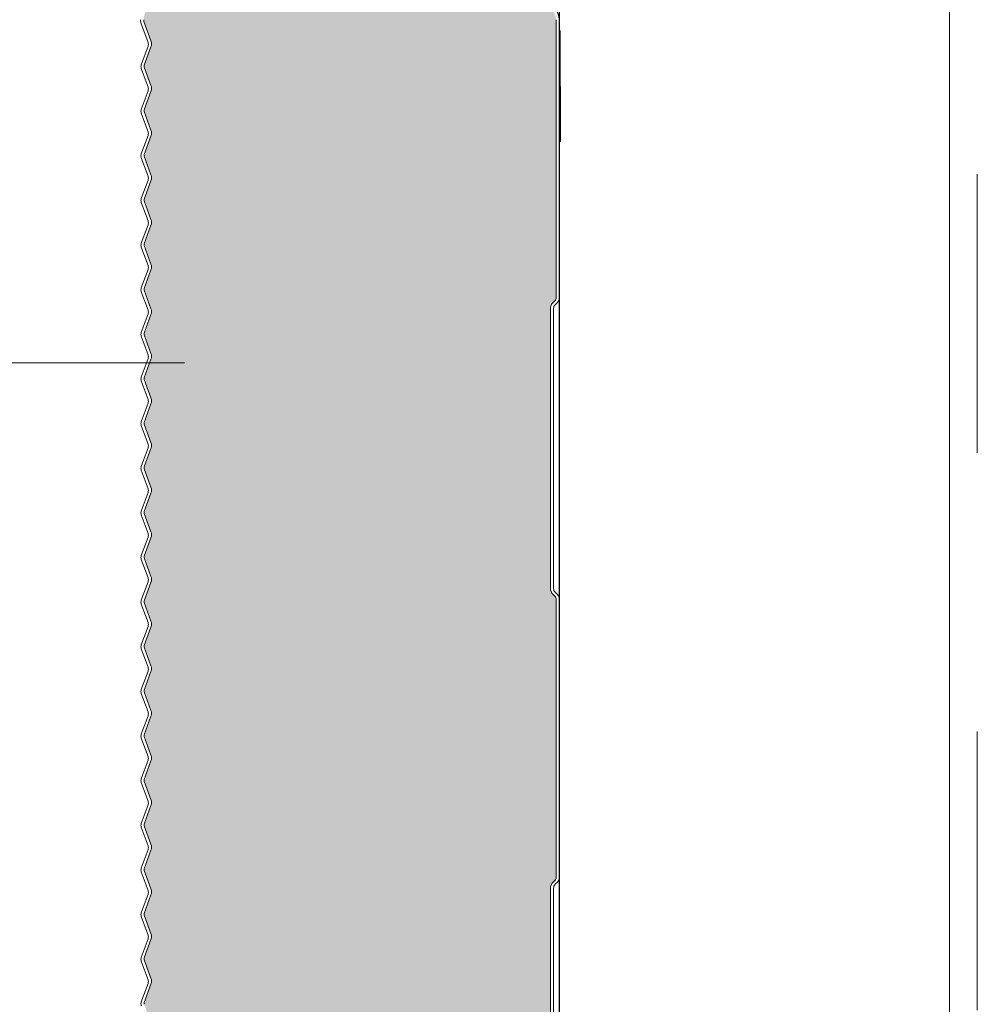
# Model space of a CAD drawing. Header units: metres. Extents: x 1316.5 to 1415.3, y -94.1 to -52.
# Tile 6 of 256: x 1317.998 to 1318.342, y -56.3 to -55.947. Entities that reach past the tile are written whole.
import ezdxf

# ---------------------------------------------------------------- set-up
doc = ezdxf.new("R2010")
doc.units = ezdxf.units.M
doc.header["$PDMODE"] = 65
doc.linetypes.add('AUSGEZOGEN', pattern=[0])
doc.linetypes.add('VERDECKT2_S2', pattern=[0.03, 0.02, -0.01])
for name, color, linetype, lineweight in [('XR$7$Dach', 3, 'AUSGEZOGEN', 18), ('XR$7$Dichtband', 251, 'AUSGEZOGEN', 13), ('XR$7$L035', 4, 'AUSGEZOGEN', 13), ('XR$7$Maßlinie 1_50', 7, 'AUSGEZOGEN', 25), ('XR$7$Möblierung', 4, 'AUSGEZOGEN', 13), ('XR$7$Wand', 1, 'AUSGEZOGEN', 50)]:
    doc.layers.add(name, color=color, linetype=linetype, lineweight=lineweight)
doc.styles.add('ARIAL', font='arial.ttf')
doc.dimstyles.new('DIMSTYLE_27', dxfattribs={"dimtxt": 0.04, "dimasz": 0.03, "dimexe": 0, "dimexo": 1e-06, "dimgap": 0.02, "dimtad": 2, "dimrnd": 0.005, "dimzin": 4, "dimdsep": 46, "dimtxsty": 'ARIAL', "dimblk1": 'ALL_ML_KREIS', "dimblk2": 'ALL_ML_KREIS', "dimsah": 1, "dimcen": 0, "dimse1": 1, "dimse2": 1, "dimclrd": 7, "dimclre": 7, "dimclrt": 7, "dimadec": 0, "dimazin": 0, "dimtfac": 1, "dimtdec": 0, "dimtix": 1, "dimtmove": 2, "dimatfit": 3, "dimfxl": 0, "dimtzin": 0, "dimlwd": 0, "dimlwe": 25, "dimarcsym": 0})

# ---------------------------------------------------------------- blocks, each defined once
blk = doc.blocks.new('ALL_ML_KREIS')
at = {"color": 0, "linetype": 'ByBlock', "lineweight": -2}
for p, q in [((0, -0.5), (0, 0.5)), ((-1, 0), (0.5, 0))]:
    blk.add_line(p, q, dxfattribs=at)
blk.add_circle((0, 0), 0.15, dxfattribs=at)
blk = doc.blocks.new('*D583')
at = {"layer": 'DEFPOINTS', "color": 7, "linetype": 'AUSGEZOGEN', "lineweight": 25, "transparency": 33554687}
for p in [(1318.3417, -55.49231), (1317.36981, -56.70231), (1318.3417, -56.70231)]:
    blk.add_point(p, dxfattribs=at)
at = {"layer": 'XR$7$Maßlinie 1_50', "color": 7, "linetype": 'AUSGEZOGEN', "lineweight": -2, "transparency": 33554687}
blk.add_line((1317.36981, -56.70231), (1317.36981, -55.49231), dxfattribs=at)
at = {"layer": 'XR$7$Maßlinie 1_50', "color": 7, "linetype": 'AUSGEZOGEN', "lineweight": 25, "transparency": 33554687, "xscale": 0.03, "yscale": 0.03, "zscale": 0.03}
for p, rotation in [((1317.36981, -55.49231), 90), ((1317.36981, -56.70231), 270)]:
    blk.add_blockref('ALL_ML_KREIS', p, dxfattribs=dict(at, rotation=rotation))
at = {"layer": 'XR$7$Maßlinie 1_50', "color": 7, "linetype": 'AUSGEZOGEN', "lineweight": 25, "transparency": 33554687, "insert": (1317.33981, -56.09056), "char_height": 0.04, "width": 0.16, "attachment_point": 5, "rotation": 90, "style": 'ARIAL'}
blk.add_mtext('\\A1;{\\A1;{1.21\\H0.026400;\\S^ ;}}', dxfattribs=at)
blk = doc.blocks.new('COMPLEXOBJECT_106')
at = {"layer": 'XR$7$Möblierung', "linetype": 'AUSGEZOGEN', "lineweight": 25, "true_color": 0xf0e39c, "transparency": 33554687}
blk.add_hatch(color=41, dxfattribs=at).paths.add_polyline_path([(1318.04527, -56.62927), (1318.04408, -56.63255), (1318.04408, -56.63989), (1318.04527, -56.64317), (1318.04536, -56.64348), (1318.04541, -56.64374), (1318.04544, -56.64437), (1318.04535, -56.64502), (1318.04527, -56.64529), (1318.04408, -56.64857), (1318.04408, -56.65591), (1318.04527, -56.65919), (1318.04537, -56.65953), (1318.04542, -56.65977), (1318.04544, -56.65996), (1318.04545, -56.66019), (1318.04543, -56.66063), (1318.04536, -56.66101), (1318.04538, -56.66101), (1318.04286, -56.66795), (1318.04286, -56.66856), (1318.04527, -56.67521), (1318.04527, -56.67732), (1318.04286, -56.68397), (1318.04286, -56.68458), (1318.04527, -56.69122), (1318.04527, -56.69334), (1318.04286, -56.69998), (1318.04286, -56.7006), (1318.04527, -56.70724), (1318.04527, -56.70936), (1318.04286, -56.716), (1318.04286, -56.71662), (1318.04527, -56.72326), (1318.04527, -56.72538), (1318.04286, -56.73202), (1318.04286, -56.73263), (1318.04527, -56.73927), (1318.04527, -56.74139), (1318.04286, -56.74804), (1318.04286, -56.74865), (1318.04527, -56.75529), (1318.04527, -56.75741), (1318.04286, -56.76405), (1318.04286, -56.76467), (1318.04527, -56.77131), (1318.04527, -56.77343), (1318.04286, -56.78007), (1318.04286, -56.78069), (1318.04527, -56.78733), (1318.04527, -56.78944), (1318.04286, -56.79609), (1318.04286, -56.7967), (1318.04527, -56.80334), (1318.04527, -56.80546), (1318.04286, -56.8121), (1318.04286, -56.81272), (1318.04527, -56.81936), (1318.04527, -56.82148), (1318.04286, -56.82812), (1318.04286, -56.82874), (1318.04527, -56.83538), (1318.04527, -56.8375), (1318.04286, -56.84414), (1318.04286, -56.84475), (1318.04527, -56.8514), (1318.04527, -56.85351), (1318.04286, -56.86016), (1318.04286, -56.86077), (1318.04527, -56.86741), (1318.04527, -56.86953), (1318.04286, -56.87617), (1318.04286, -56.87679), (1318.04527, -56.88343), (1318.04527, -56.88555), (1318.04349, -56.89045), (1318.1886, -56.89045), (1318.1886, -56.88252), (1318.18951, -56.88033), (1318.19034, -56.8795), (1318.1906, -56.87886), (1318.1906, -56.77852), (1318.19034, -56.77788), (1318.18951, -56.77705), (1318.1886, -56.77486), (1318.1886, -56.67452), (1318.18951, -56.67233), (1318.19034, -56.6715), (1318.1906, -56.67086), (1318.1906, -56.66101), (1318.1906, -56.57052), (1318.19034, -56.56988), (1318.18951, -56.56905), (1318.1886, -56.56686), (1318.1886, -56.46652), (1318.18951, -56.46433), (1318.19034, -56.4635), (1318.1906, -56.46286), (1318.1906, -56.36252), (1318.19034, -56.36188), (1318.18951, -56.36105), (1318.1886, -56.35886), (1318.1886, -56.25852), (1318.18951, -56.25633), (1318.19034, -56.2555), (1318.1906, -56.25486), (1318.1906, -56.15452), (1318.19034, -56.15388), (1318.18951, -56.15305), (1318.1886, -56.15086), (1318.1886, -56.05052), (1318.18951, -56.04833), (1318.19034, -56.0475), (1318.1906, -56.04686), (1318.1906, -55.94682), (1318.19055, -55.94608), (1318.19034, -55.94532), (1318.18997, -55.94441), (1318.18966, -55.944), (1318.18917, -55.94335), (1318.18815, -55.94257), (1318.18697, -55.94208), (1318.1857, -55.94192), (1318.1807, -55.94192), (1318.17938, -55.94174), (1318.17815, -55.94123), (1318.1771, -55.94042), (1318.17629, -55.93937), (1318.17578, -55.93814), (1318.1756, -55.93682), (1318.1756, -55.91749), (1318.17424, -55.9141), (1318.17102, -55.91074), (1318.17007, -55.90973), (1318.17078, -55.91049), (1318.17048, -55.91007), (1318.17021, -55.90967), (1318.17001, -55.90921), (1318.16976, -55.90847), (1318.16962, -55.9076), (1318.16961, -55.90721), (1318.16961, -55.88451), (1318.16387, -55.88431), (1318.1596, -55.90847), (1318.15852, -55.90828), (1318.16001, -55.89983), (1318.16032, -55.89807), (1318.16009, -55.89879), (1318.16008, -55.89882), (1318.15999, -55.89912), (1318.15968, -55.89945), (1318.15953, -55.89953), (1318.15938, -55.89958), (1318.15921, -55.89961), (1318.15896, -55.89961), (1318.15893, -55.8996), (1318.1586, -55.89953), (1318.15836, -55.8994), (1318.15826, -55.89932), (1318.15814, -55.89918), (1318.15807, -55.89907), (1318.15801, -55.89894), (1318.15797, -55.89881), (1318.15795, -55.89863), (1318.15797, -55.89352), (1318.15955, -55.88458), (1318.06836, -55.88458), (1318.0708, -55.8984), (1318.06972, -55.89859), (1318.06685, -55.88231), (1318.06629, -55.88104), (1318.06522, -55.88018), (1318.06404, -55.87995), (1318.06399, -55.87991), (1318.06397, -55.87993), (1318.06386, -55.87991), (1318.06254, -55.8803), (1318.06154, -55.88125), (1318.0611, -55.88256), (1318.05968, -55.89882), (1318.05968, -55.93282), (1318.05954, -55.9342), (1318.05914, -55.93553), (1318.05848, -55.93676), (1318.0576, -55.93784), (1318.05652, -55.93872), (1318.05529, -55.93937), (1318.05396, -55.93978), (1318.05257, -55.93991), (1318.04958, -55.93991), (1318.04823, -55.94005), (1318.04693, -55.94044), (1318.04574, -55.94108), (1318.0447, -55.94194), (1318.04384, -55.94298), (1318.0432, -55.94417), (1318.04281, -55.94547), (1318.04267, -55.94682), (1318.04267, -55.94713), (1318.04273, -55.94743), (1318.04417, -55.9514), (1318.04527, -55.95443), (1318.04527, -55.95655), (1318.04286, -55.96319), (1318.04286, -55.9638), (1318.04527, -55.97044), (1318.04527, -55.97256), (1318.04286, -55.9792), (1318.04286, -55.97982), (1318.04527, -55.98646), (1318.04527, -55.98858), (1318.04286, -55.99522), (1318.04286, -55.99584), (1318.04527, -56.00248), (1318.04527, -56.0046), (1318.04286, -56.01124), (1318.04286, -56.01185), (1318.04527, -56.0185), (1318.04527, -56.02061), (1318.04286, -56.02726), (1318.04286, -56.02787), (1318.04527, -56.03451), (1318.04527, -56.03663), (1318.04286, -56.04327), (1318.04286, -56.04389), (1318.04527, -56.05053), (1318.04527, -56.05265), (1318.04286, -56.05929), (1318.04286, -56.05991), (1318.04527, -56.06655), (1318.04527, -56.06867), (1318.04286, -56.07531), (1318.04286, -56.07592), (1318.04527, -56.08257), (1318.04527, -56.08468), (1318.04286, -56.09133), (1318.04286, -56.09194), (1318.04527, -56.09858), (1318.04527, -56.1007), (1318.04286, -56.10734), (1318.04286, -56.10796), (1318.04527, -56.1146), (1318.04527, -56.11672), (1318.04286, -56.12336), (1318.04286, -56.12398), (1318.04527, -56.13062), (1318.04527, -56.13274), (1318.04286, -56.13938), (1318.04286, -56.13999), (1318.04527, -56.14663), (1318.04527, -56.14875), (1318.04286, -56.1554), (1318.04286, -56.15601), (1318.04527, -56.16265), (1318.04527, -56.16477), (1318.04286, -56.17141), (1318.04286, -56.17203), (1318.04527, -56.17867), (1318.04527, -56.18079), (1318.04286, -56.18743), (1318.04286, -56.18804), (1318.04527, -56.19469), (1318.04527, -56.1968), (1318.04286, -56.20345), (1318.04286, -56.20406), (1318.04527, -56.2107), (1318.04527, -56.21282), (1318.04286, -56.21946), (1318.04286, -56.22008), (1318.04527, -56.22672), (1318.04527, -56.22884), (1318.04286, -56.23548), (1318.04286, -56.2361), (1318.04527, -56.24274), (1318.04527, -56.24486), (1318.04286, -56.2515), (1318.04286, -56.25211), (1318.04527, -56.25876), (1318.04527, -56.26087), (1318.04286, -56.26752), (1318.04286, -56.26813), (1318.04527, -56.27477), (1318.04527, -56.27689), (1318.04286, -56.28353), (1318.04286, -56.28415), (1318.04527, -56.29079), (1318.04527, -56.29291), (1318.04286, -56.29955), (1318.04286, -56.30017), (1318.04527, -56.30681), (1318.04527, -56.30893), (1318.04286, -56.31557), (1318.04286, -56.31618), (1318.04527, -56.32282), (1318.04527, -56.32494), (1318.04286, -56.33159), (1318.04286, -56.3322), (1318.04527, -56.33884), (1318.04527, -56.34096), (1318.04286, -56.3476), (1318.04286, -56.34822), (1318.04527, -56.35486), (1318.04527, -56.35698), (1318.04286, -56.36362), (1318.04286, -56.36424), (1318.04527, -56.37088), (1318.04527, -56.373), (1318.04286, -56.37964), (1318.04286, -56.38025), (1318.04527, -56.38689), (1318.04527, -56.38901), (1318.04286, -56.39565), (1318.04286, -56.39627), (1318.04527, -56.40291), (1318.04527, -56.40503), (1318.04286, -56.41167), (1318.04286, -56.41229), (1318.04527, -56.41893), (1318.04527, -56.42105), (1318.04286, -56.42769), (1318.04286, -56.4283), (1318.04527, -56.43495), (1318.04527, -56.43706), (1318.04286, -56.44371), (1318.04286, -56.44432), (1318.04527, -56.45096), (1318.04527, -56.45308), (1318.04286, -56.45972), (1318.04286, -56.46034), (1318.04527, -56.46698), (1318.04527, -56.4691), (1318.04286, -56.47574), (1318.04286, -56.47636), (1318.04527, -56.483), (1318.04527, -56.48512), (1318.04286, -56.49176), (1318.04286, -56.49237), (1318.04527, -56.49902), (1318.04527, -56.50113), (1318.04286, -56.50778), (1318.04286, -56.50839), (1318.04527, -56.51503), (1318.04527, -56.51715), (1318.04286, -56.52379), (1318.04286, -56.52441), (1318.04527, -56.53105), (1318.04527, -56.53317), (1318.04286, -56.53981), (1318.04286, -56.54043), (1318.04527, -56.54707), (1318.04527, -56.54919), (1318.04286, -56.55583), (1318.04286, -56.55644), (1318.04527, -56.56308), (1318.04527, -56.5652), (1318.04286, -56.57185), (1318.04286, -56.57246), (1318.04527, -56.5791), (1318.04527, -56.58122), (1318.04286, -56.58786), (1318.04286, -56.58848), (1318.04527, -56.59512), (1318.04527, -56.59724), (1318.04286, -56.60388), (1318.04286, -56.60449), (1318.04527, -56.61114), (1318.04527, -56.61271), (1318.04527, -56.61325), (1318.04408, -56.61653), (1318.04286, -56.6199), (1318.04286, -56.62051), (1318.04527, -56.62715), (1318.04535, -56.6274), (1318.04544, -56.62792), (1318.04545, -56.6281), (1318.04546, -56.62833), (1318.0453, -56.62918)])
at = {"layer": 'XR$7$Dichtband', "transparency": 33554687}
for p, q in [((1318.04267, -55.94713), (1318.04267, -55.94682)), ((1318.04527, -55.95443), (1318.04273, -55.94743)), ((1318.04286, -55.96319), (1318.04527, -55.95655)), ((1318.04527, -55.97044), (1318.04286, -55.9638)), ((1318.04286, -55.9792), (1318.04527, -55.97256)), ((1318.04527, -55.98646), (1318.04286, -55.97982)), ((1318.04286, -55.99522), (1318.04527, -55.98858)), ((1318.04527, -56.00248), (1318.04286, -55.99584)), ((1318.04286, -56.01124), (1318.04527, -56.0046)), ((1318.04527, -56.0185), (1318.04286, -56.01185)), ((1318.04286, -56.02726), (1318.04527, -56.02061)), ((1318.04527, -56.03451), (1318.04286, -56.02787)), ((1318.04286, -56.04327), (1318.04527, -56.03663)), ((1318.04527, -56.05053), (1318.04286, -56.04389)), ((1318.19034, -56.0475), (1318.18951, -56.04833)), ((1318.1886, -56.05052), (1318.1886, -56.15086)), ((1318.04286, -56.05929), (1318.04527, -56.05265)), ((1318.04527, -56.06655), (1318.04286, -56.05991)), ((1318.04286, -56.07531), (1318.04527, -56.06867)), ((1318.04527, -56.08257), (1318.04286, -56.07592)), ((1318.04286, -56.09133), (1318.04527, -56.08468)), ((1318.04527, -56.09858), (1318.04286, -56.09194)), ((1318.04286, -56.10734), (1318.04527, -56.1007)), ((1318.04527, -56.1146), (1318.04286, -56.10796)), ((1318.04286, -56.12336), (1318.04527, -56.11672)), ((1318.04527, -56.13062), (1318.04286, -56.12398)), ((1318.04286, -56.13938), (1318.04527, -56.13274)), ((1318.04527, -56.14663), (1318.04286, -56.13999)), ((1318.04286, -56.1554), (1318.04527, -56.14875)), ((1318.18951, -56.15305), (1318.19034, -56.15388)), ((1318.04527, -56.16265), (1318.04286, -56.15601)), ((1318.1906, -56.15452), (1318.1906, -56.25486)), ((1318.04286, -56.17141), (1318.04527, -56.16477)), ((1318.04527, -56.17867), (1318.04286, -56.17203)), ((1318.04286, -56.18743), (1318.04527, -56.18079)), ((1318.04527, -56.19469), (1318.04286, -56.18804)), ((1318.04286, -56.20345), (1318.04527, -56.1968)), ((1318.04527, -56.2107), (1318.04286, -56.20406)), ((1318.04286, -56.21946), (1318.04527, -56.21282)), ((1318.04527, -56.22672), (1318.04286, -56.22008)), ((1318.04286, -56.23548), (1318.04527, -56.22884)), ((1318.04527, -56.24274), (1318.04286, -56.2361)), ((1318.04286, -56.2515), (1318.04527, -56.24486)), ((1318.04527, -56.25876), (1318.04286, -56.25211)), ((1318.19034, -56.2555), (1318.18951, -56.25633)), ((1318.1886, -56.25852), (1318.1886, -56.35886)), ((1318.04286, -56.26752), (1318.04527, -56.26087)), ((1318.04527, -56.27477), (1318.04286, -56.26813)), ((1318.04286, -56.28353), (1318.04527, -56.27689)), ((1318.04527, -56.29079), (1318.04286, -56.28415)), ((1318.04286, -56.29955), (1318.04527, -56.29291))]:
    blk.add_line(p, q, dxfattribs=at)
blk.add_lwpolyline([(1318.1906, -55.94682), (1318.1906, -55.95069), (1318.1906, -56.04686)], dxfattribs=at)
for centre, radius, start, end in [((1318.04357, -55.94713), 0.0009, 180, 199.9811), ((1318.04236, -55.95549), 0.0031, 340.0209, 19.9811), ((1318.0437, -55.9635), 0.0009, 160.0209, 199.9811), ((1318.04236, -55.9715), 0.0031, 340.0209, 19.9811), ((1318.0437, -55.97951), 0.0009, 160.0209, 199.9811), ((1318.04236, -55.98752), 0.0031, 340.0209, 19.9811), ((1318.0437, -55.99553), 0.0009, 160.0209, 199.9811), ((1318.04236, -56.00354), 0.0031, 340.0209, 19.9811), ((1318.0437, -56.01155), 0.0009, 160.0209, 199.9811), ((1318.04236, -56.01956), 0.0031, 340.0209, 19.9811), ((1318.0437, -56.02756), 0.0009, 160.0209, 199.9811), ((1318.04236, -56.03557), 0.0031, 340.0209, 19.9811), ((1318.0437, -56.04358), 0.0009, 160.0209, 199.9811), ((1318.1917, -56.05052), 0.0031, 135, 180), ((1318.1897, -56.04686), 0.0009, 315, 0), ((1318.04236, -56.05159), 0.0031, 340.0209, 19.9811), ((1318.0437, -56.0596), 0.0009, 160.0209, 199.9811), ((1318.04236, -56.06761), 0.0031, 340.0209, 19.9811), ((1318.0437, -56.07562), 0.0009, 160.0209, 199.9811), ((1318.04236, -56.08362), 0.0031, 340.0209, 19.9811), ((1318.0437, -56.09163), 0.0009, 160.0209, 199.9811), ((1318.04236, -56.09964), 0.0031, 340.0209, 19.9811), ((1318.0437, -56.10765), 0.0009, 160.0209, 199.9811), ((1318.04236, -56.11566), 0.0031, 340.0209, 19.9811), ((1318.0437, -56.12367), 0.0009, 160.0209, 199.9811), ((1318.04236, -56.13168), 0.0031, 340.0209, 19.9811), ((1318.0437, -56.13969), 0.0009, 160.0209, 199.9811), ((1318.04236, -56.14769), 0.0031, 340.0209, 19.9811), ((1318.1917, -56.15086), 0.0031, 180, 225), ((1318.1897, -56.15452), 0.0009, 0, 45), ((1318.0437, -56.1557), 0.0009, 160.0209, 199.9811), ((1318.04236, -56.16371), 0.0031, 340.0209, 19.9811), ((1318.0437, -56.17172), 0.0009, 160.0209, 199.9811), ((1318.04236, -56.17973), 0.0031, 340.0209, 19.9811), ((1318.0437, -56.18774), 0.0009, 160.0209, 199.9811), ((1318.04236, -56.19575), 0.0031, 340.0209, 19.9811), ((1318.0437, -56.20375), 0.0009, 160.0209, 199.9811), ((1318.04236, -56.21176), 0.0031, 340.0209, 19.9811), ((1318.0437, -56.21977), 0.0009, 160.0209, 199.9811), ((1318.04236, -56.22778), 0.0031, 340.0209, 19.9811), ((1318.0437, -56.23579), 0.0009, 160.0209, 199.9811), ((1318.04236, -56.2438), 0.0031, 340.0209, 19.9811), ((1318.0437, -56.25181), 0.0009, 160.0209, 199.9811), ((1318.1917, -56.25852), 0.0031, 135, 180), ((1318.1897, -56.25486), 0.0009, 315, 0), ((1318.04236, -56.25981), 0.0031, 340.0209, 19.9811), ((1318.0437, -56.26782), 0.0009, 160.0209, 199.9811), ((1318.04236, -56.27583), 0.0031, 340.0209, 19.9811), ((1318.0437, -56.28384), 0.0009, 160.0209, 199.9811), ((1318.04236, -56.29185), 0.0031, 340.0209, 19.9811), ((1318.0437, -56.29986), 0.0009, 160.0209, 199.9811)]:
    blk.add_arc(centre, radius, start, end, dxfattribs=at)
at = {"layer": 'XR$7$L035', "transparency": 33554687}
for p, q in [((1318.04157, -55.94682), (1318.04157, -55.94729)), ((1318.0417, -55.94797), (1318.04424, -55.95496)), ((1318.04267, -55.94713), (1318.04267, -55.94682)), ((1318.04527, -55.95443), (1318.04273, -55.94743)), ((1318.04424, -55.95633), (1318.04182, -55.96297)), ((1318.04286, -55.96319), (1318.04527, -55.95655)), ((1318.04182, -55.96434), (1318.04424, -55.97098)), ((1318.04527, -55.97044), (1318.04286, -55.9638)), ((1318.04424, -55.97235), (1318.04182, -55.97899)), ((1318.04286, -55.9792), (1318.04527, -55.97256)), ((1318.04182, -55.98036), (1318.04424, -55.987)), ((1318.04527, -55.98646), (1318.04286, -55.97982)), ((1318.04424, -55.98836), (1318.04182, -55.99501)), ((1318.04286, -55.99522), (1318.04527, -55.98858)), ((1318.04182, -55.99637), (1318.04424, -56.00301)), ((1318.04527, -56.00248), (1318.04286, -55.99584)), ((1318.04424, -56.00438), (1318.04182, -56.01102)), ((1318.04286, -56.01124), (1318.04527, -56.0046)), ((1318.04182, -56.01239), (1318.04424, -56.01903)), ((1318.04527, -56.0185), (1318.04286, -56.01185)), ((1318.04424, -56.0204), (1318.04182, -56.02704)), ((1318.04286, -56.02726), (1318.04527, -56.02061)), ((1318.04182, -56.02841), (1318.04424, -56.03505)), ((1318.04527, -56.03451), (1318.04286, -56.02787)), ((1318.04424, -56.03642), (1318.04182, -56.04306)), ((1318.04286, -56.04327), (1318.04527, -56.03663)), ((1318.04182, -56.04442), (1318.04424, -56.05107)), ((1318.04527, -56.05053), (1318.04286, -56.04389)), ((1318.19034, -56.0475), (1318.18951, -56.04833)), ((1318.19029, -56.04911), (1318.19112, -56.04828)), ((1318.1886, -56.05052), (1318.1886, -56.15086)), ((1318.1897, -56.15086), (1318.1897, -56.05052)), ((1318.04424, -56.05243), (1318.04182, -56.05908)), ((1318.04286, -56.05929), (1318.04527, -56.05265)), ((1318.04182, -56.06044), (1318.04424, -56.06708)), ((1318.04527, -56.06655), (1318.04286, -56.05991)), ((1318.04424, -56.06845), (1318.04182, -56.07509)), ((1318.04286, -56.07531), (1318.04527, -56.06867)), ((1318.04182, -56.07646), (1318.04424, -56.0831)), ((1318.04527, -56.08257), (1318.04286, -56.07592)), ((1318.04424, -56.08447), (1318.04182, -56.09111)), ((1318.04286, -56.09133), (1318.04527, -56.08468)), ((1318.04182, -56.09248), (1318.04424, -56.09912)), ((1318.04527, -56.09858), (1318.04286, -56.09194)), ((1318.04424, -56.10049), (1318.04182, -56.10713)), ((1318.04286, -56.10734), (1318.04527, -56.1007)), ((1318.04182, -56.10849), (1318.04424, -56.11514)), ((1318.04527, -56.1146), (1318.04286, -56.10796)), ((1318.04424, -56.1165), (1318.04182, -56.12314)), ((1318.04286, -56.12336), (1318.04527, -56.11672)), ((1318.04182, -56.12451), (1318.04424, -56.13115)), ((1318.04527, -56.13062), (1318.04286, -56.12398)), ((1318.04424, -56.13252), (1318.04182, -56.13916)), ((1318.04286, -56.13938), (1318.04527, -56.13274)), ((1318.04527, -56.14663), (1318.04286, -56.13999)), ((1318.04182, -56.14053), (1318.04424, -56.14717)), ((1318.04424, -56.14854), (1318.04182, -56.15518)), ((1318.04286, -56.1554), (1318.04527, -56.14875)), ((1318.18951, -56.15305), (1318.19034, -56.15388)), ((1318.19112, -56.15311), (1318.19029, -56.15228)), ((1318.04182, -56.15655), (1318.04424, -56.16319)), ((1318.04527, -56.16265), (1318.04286, -56.15601)), ((1318.1906, -56.15452), (1318.1906, -56.25486)), ((1318.1917, -56.25486), (1318.1917, -56.15452)), ((1318.04424, -56.16455), (1318.04182, -56.1712)), ((1318.04286, -56.17141), (1318.04527, -56.16477)), ((1318.04527, -56.17867), (1318.04286, -56.17203)), ((1318.04182, -56.17256), (1318.04424, -56.1792)), ((1318.04424, -56.18057), (1318.04182, -56.18721)), ((1318.04286, -56.18743), (1318.04527, -56.18079)), ((1318.04182, -56.18858), (1318.04424, -56.19522)), ((1318.04527, -56.19469), (1318.04286, -56.18804)), ((1318.04424, -56.19659), (1318.04182, -56.20323)), ((1318.04286, -56.20345), (1318.04527, -56.1968)), ((1318.04182, -56.2046), (1318.04424, -56.21124)), ((1318.04527, -56.2107), (1318.04286, -56.20406)), ((1318.04424, -56.21261), (1318.04182, -56.21925)), ((1318.04286, -56.21946), (1318.04527, -56.21282)), ((1318.04182, -56.22062), (1318.04424, -56.22726)), ((1318.04527, -56.22672), (1318.04286, -56.22008)), ((1318.04424, -56.22862), (1318.04182, -56.23527)), ((1318.04286, -56.23548), (1318.04527, -56.22884)), ((1318.04182, -56.23663), (1318.04424, -56.24327)), ((1318.04527, -56.24274), (1318.04286, -56.2361)), ((1318.04424, -56.24464), (1318.04182, -56.25128)), ((1318.04286, -56.2515), (1318.04527, -56.24486)), ((1318.04182, -56.25265), (1318.04424, -56.25929)), ((1318.04527, -56.25876), (1318.04286, -56.25211)), ((1318.19034, -56.2555), (1318.18951, -56.25633)), ((1318.19029, -56.25711), (1318.19112, -56.25628)), ((1318.1886, -56.25852), (1318.1886, -56.35886)), ((1318.1897, -56.35886), (1318.1897, -56.25852)), ((1318.04424, -56.26066), (1318.04182, -56.2673)), ((1318.04286, -56.26752), (1318.04527, -56.26087)), ((1318.04182, -56.26867), (1318.04424, -56.27531)), ((1318.04527, -56.27477), (1318.04286, -56.26813)), ((1318.04424, -56.27668), (1318.04182, -56.28332)), ((1318.04286, -56.28353), (1318.04527, -56.27689)), ((1318.04182, -56.28468), (1318.04424, -56.29133)), ((1318.04527, -56.29079), (1318.04286, -56.28415)), ((1318.04424, -56.29269), (1318.04182, -56.29933)), ((1318.04286, -56.29955), (1318.04527, -56.29291))]:
    blk.add_line(p, q, dxfattribs=at)
at = {"layer": 'XR$7$L035', "color": 30, "linetype": 'AUSGEZOGEN', "lineweight": 35, "transparency": 33554687}
blk.add_line((1318.19205, -55.99069), (1318.19196, -55.95069), dxfattribs=at)
at = {"layer": 'XR$7$L035', "transparency": 33554687}
for points in [[(1318.1906, -55.94682), (1318.1906, -55.95069), (1318.1906, -56.04686)], [(1318.1917, -56.04686), (1318.1917, -55.95069), (1318.1917, -55.94682)]]:
    blk.add_lwpolyline(points, dxfattribs=at)
for centre, radius, start, end in [((1318.1857, -55.94682), 0.006, 0, 89.9998), ((1318.04357, -55.94729), 0.002, 180, 199.9811), ((1318.04357, -55.94713), 0.0009, 180, 199.9811), ((1318.04236, -55.95565), 0.002, 340.0209, 19.9811), ((1318.04236, -55.95549), 0.0031, 340.0209, 19.9811), ((1318.0437, -55.96366), 0.002, 160.0209, 199.9811), ((1318.0437, -55.9635), 0.0009, 160.0209, 199.9811), ((1318.04236, -55.9715), 0.0031, 340.0209, 19.9811), ((1318.04236, -55.97166), 0.002, 340.0209, 19.9811), ((1318.0437, -55.97967), 0.002, 160.0209, 199.9811), ((1318.0437, -55.97951), 0.0009, 160.0209, 199.9811), ((1318.04236, -55.98768), 0.002, 340.0209, 19.9811), ((1318.04236, -55.98752), 0.0031, 340.0209, 19.9811), ((1318.0437, -55.99569), 0.002, 160.0209, 199.9811), ((1318.0437, -55.99553), 0.0009, 160.0209, 199.9811), ((1318.04236, -56.00354), 0.0031, 340.0209, 19.9811), ((1318.04236, -56.0037), 0.002, 340.0209, 19.9811), ((1318.0437, -56.01171), 0.002, 160.0209, 199.9811), ((1318.0437, -56.01155), 0.0009, 160.0209, 199.9811), ((1318.04236, -56.01972), 0.002, 340.0209, 19.9811), ((1318.04236, -56.01956), 0.0031, 340.0209, 19.9811), ((1318.0437, -56.02772), 0.002, 160.0209, 199.9811), ((1318.0437, -56.02756), 0.0009, 160.0209, 199.9811), ((1318.04236, -56.03573), 0.002, 340.0209, 19.9811), ((1318.04236, -56.03557), 0.0031, 340.0209, 19.9811), ((1318.0437, -56.04374), 0.002, 160.0209, 199.9811), ((1318.0437, -56.04358), 0.0009, 160.0209, 199.9811), ((1318.1917, -56.05052), 0.0031, 135, 180), ((1318.1897, -56.04686), 0.0009, 315, 0), ((1318.1897, -56.04686), 0.002, 315, 0), ((1318.04236, -56.05175), 0.002, 340.0209, 19.9811), ((1318.04236, -56.05159), 0.0031, 340.0209, 19.9811), ((1318.1917, -56.05052), 0.002, 135, 180), ((1318.0437, -56.05976), 0.002, 160.0209, 199.9811), ((1318.0437, -56.0596), 0.0009, 160.0209, 199.9811), ((1318.04236, -56.06777), 0.002, 340.0209, 19.9811), ((1318.04236, -56.06761), 0.0031, 340.0209, 19.9811), ((1318.0437, -56.07578), 0.002, 160.0209, 199.9811), ((1318.0437, -56.07562), 0.0009, 160.0209, 199.9811), ((1318.04236, -56.08378), 0.002, 340.0209, 19.9811), ((1318.04236, -56.08362), 0.0031, 340.0209, 19.9811), ((1318.0437, -56.09179), 0.002, 160.0209, 199.9811), ((1318.0437, -56.09163), 0.0009, 160.0209, 199.9811), ((1318.04236, -56.0998), 0.002, 340.0209, 19.9811), ((1318.04236, -56.09964), 0.0031, 340.0209, 19.9811), ((1318.0437, -56.10781), 0.002, 160.0209, 199.9811), ((1318.0437, -56.10765), 0.0009, 160.0209, 199.9811), ((1318.04236, -56.11582), 0.002, 340.0209, 19.9811), ((1318.04236, -56.11566), 0.0031, 340.0209, 19.9811), ((1318.0437, -56.12383), 0.002, 160.0209, 199.9811), ((1318.0437, -56.12367), 0.0009, 160.0209, 199.9811), ((1318.04236, -56.13184), 0.002, 340.0209, 19.9811), ((1318.04236, -56.13168), 0.0031, 340.0209, 19.9811), ((1318.0437, -56.13985), 0.002, 160.0209, 199.9811), ((1318.0437, -56.13969), 0.0009, 160.0209, 199.9811), ((1318.04236, -56.14785), 0.002, 340.0209, 19.9811), ((1318.04236, -56.14769), 0.0031, 340.0209, 19.9811), ((1318.1917, -56.15086), 0.0031, 180, 225), ((1318.1917, -56.15086), 0.002, 180, 225), ((1318.1897, -56.15452), 0.0009, 0, 45), ((1318.1897, -56.15452), 0.002, 0, 45), ((1318.0437, -56.15586), 0.002, 160.0209, 199.9811), ((1318.0437, -56.1557), 0.0009, 160.0209, 199.9811), ((1318.04236, -56.16387), 0.002, 340.0209, 19.9811), ((1318.04236, -56.16371), 0.0031, 340.0209, 19.9811), ((1318.0437, -56.17188), 0.002, 160.0209, 199.9811), ((1318.0437, -56.17172), 0.0009, 160.0209, 199.9811), ((1318.04236, -56.17989), 0.002, 340.0209, 19.9811), ((1318.04236, -56.17973), 0.0031, 340.0209, 19.9811), ((1318.0437, -56.1879), 0.002, 160.0209, 199.9811), ((1318.0437, -56.18774), 0.0009, 160.0209, 199.9811), ((1318.04236, -56.19591), 0.002, 340.0209, 19.9811), ((1318.04236, -56.19575), 0.0031, 340.0209, 19.9811), ((1318.0437, -56.20391), 0.002, 160.0209, 199.9811), ((1318.0437, -56.20375), 0.0009, 160.0209, 199.9811), ((1318.04236, -56.21176), 0.0031, 340.0209, 19.9811), ((1318.04236, -56.21192), 0.002, 340.0209, 19.9811), ((1318.0437, -56.21993), 0.002, 160.0209, 199.9811), ((1318.0437, -56.21977), 0.0009, 160.0209, 199.9811), ((1318.04236, -56.22794), 0.002, 340.0209, 19.9811), ((1318.04236, -56.22778), 0.0031, 340.0209, 19.9811), ((1318.0437, -56.23595), 0.002, 160.0209, 199.9811), ((1318.0437, -56.23579), 0.0009, 160.0209, 199.9811), ((1318.04236, -56.2438), 0.0031, 340.0209, 19.9811), ((1318.04236, -56.24396), 0.002, 340.0209, 19.9811), ((1318.0437, -56.25197), 0.002, 160.0209, 199.9811), ((1318.0437, -56.25181), 0.0009, 160.0209, 199.9811), ((1318.1917, -56.25852), 0.0031, 135, 180), ((1318.1897, -56.25486), 0.0009, 315, 0), ((1318.1897, -56.25486), 0.002, 315, 0), ((1318.04236, -56.25997), 0.002, 340.0209, 19.9811), ((1318.04236, -56.25981), 0.0031, 340.0209, 19.9811), ((1318.1917, -56.25852), 0.002, 135, 180), ((1318.0437, -56.26798), 0.002, 160.0209, 199.9811), ((1318.0437, -56.26782), 0.0009, 160.0209, 199.9811), ((1318.04236, -56.27599), 0.002, 340.0209, 19.9811), ((1318.04236, -56.27583), 0.0031, 340.0209, 19.9811), ((1318.0437, -56.284), 0.002, 160.0209, 199.9811), ((1318.0437, -56.28384), 0.0009, 160.0209, 199.9811), ((1318.04236, -56.29201), 0.002, 340.0209, 19.9811), ((1318.04236, -56.29185), 0.0031, 340.0209, 19.9811), ((1318.0437, -56.30002), 0.002, 160.0209, 199.9811), ((1318.0437, -56.29986), 0.0009, 160.0209, 199.9811)]:
    blk.add_arc(centre, radius, start, end, dxfattribs=at)
blk = doc.blocks.new('COMPLEXOBJECT_107')
at = {"layer": 'XR$7$Dach', "color": 7, "linetype": 'AUSGEZOGEN', "lineweight": 25, "transparency": 33554687}
blk.add_line((1318.1917, -55.54506), (1318.1917, -56.89045), dxfattribs=at)

msp = doc.modelspace()

# ---------------------------------------------------------------- linework, layer by layer
at = {"layer": 'XR$7$Dach', "color": 7, "linetype": 'AUSGEZOGEN', "lineweight": 25, "transparency": 33554687}
msp.add_line((1318.1917, -55.53231), (1318.1917, -56.89045), dxfattribs=at)
at = {"layer": 'XR$7$Dach', "color": 4, "linetype": 'AUSGEZOGEN', "lineweight": 13, "transparency": 33554687}
msp.add_line((1318.3317, -55.53231), (1318.3317, -56.71231), dxfattribs=at)
at = {"layer": 'XR$7$Dach', "color": 4, "linetype": 'VERDECKT2_S2', "lineweight": 13, "transparency": 33554687}
msp.add_line((1318.3417, -56.70231), (1318.3417, -55.53231), dxfattribs=at)
at = {"layer": 'XR$7$Wand', "color": 3, "linetype": 'AUSGEZOGEN', "lineweight": 13, "transparency": 33554687}
msp.add_line((1317.69829, -56.06995), (1318.05729, -56.06995), dxfattribs=at)

# ---------------------------------------------------------------- block references
at = {"layer": 'XR$7$L035', "transparency": 33554687}
msp.add_blockref('COMPLEXOBJECT_107', (0, 0), dxfattribs=at)
at = {"layer": 'XR$7$L035', "color": 30, "linetype": 'AUSGEZOGEN', "lineweight": 35, "transparency": 33554687}
msp.add_blockref('COMPLEXOBJECT_106', (0, 0), dxfattribs=at)

# ---------------------------------------------------------------- dimensions: what is measured, and where the dimension line sits
at = {"layer": 'XR$7$Maßlinie 1_50', "color": 7, "linetype": 'AUSGEZOGEN', "lineweight": 25, "transparency": 33554687}
dim = msp.add_linear_dim(base=(1317.36981, -55.49231), p1=(1318.3417, -56.70231), p2=(1318.3417, -55.49231), angle=90, dimstyle='DIMSTYLE_27', override={"dimpost": '<>', "dimclrd": 7, "dimclre": 7, "dimclrt": 7, "dimlwd": 0, "dimlwe": 25}, dxfattribs=at)
dim.commit()
dim.dimension.update_dxf_attribs({"geometry": '*D583', "text_midpoint": (1317.33981, -56.09056), "dimtype": 160})

doc.saveas('drawing.dxf')
